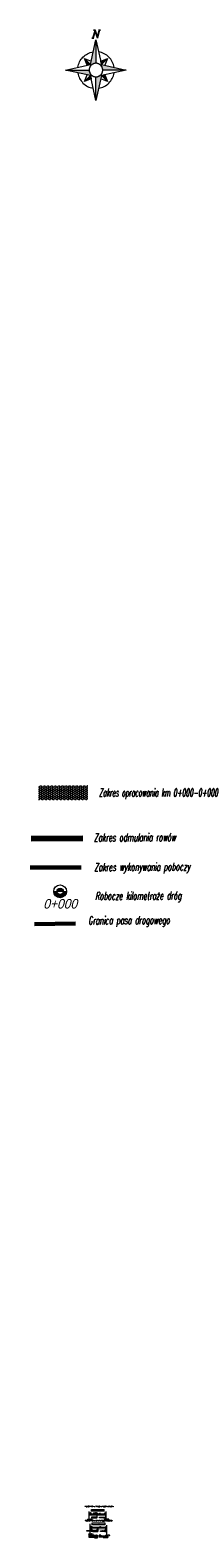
# Model space of a CAD drawing. Extents: x -10358610 to 7437971, y 5523490 to 18957197.
# Tile 3 of 3: x 7429715 to 7429766, y 5529304 to 5529776. Entities that reach past the tile are written whole.
import ezdxf

# ---------------------------------------------------------------- set-up
doc = ezdxf.new("R2010")
doc.units = 0
doc.linetypes.add('219-500', pattern=[0])
for name, color, linetype, lineweight in [('- droga', 23, 'Continuous', 40), ('22_KM_OPIS', 7, 'Continuous', 15), ('__K_PS_Tabelka', 7, 'Continuous', 20), ('_KK_Wymiary', 2, 'Continuous', 15), ('Konstrukcyjna', 7, 'Continuous', 13), ('Kreskowanie', 251, 'Continuous', 5), ('Kreskowanie_Żwir', 200, 'Continuous', 5), ('Opisy', 8, 'Continuous', 18), ('Wymiary', 250, 'Continuous', 15)]:
    doc.layers.add(name, color=color, linetype=linetype, lineweight=lineweight)
doc.layers.add('219-działka ewidencyjna', color=7, linetype='Continuous')
doc.layers.add('Pieczątka na wyrysie', color=7, linetype='Continuous')
doc.styles.add('ARIAL', font='arial.ttf', dxfattribs={"width": 0.9, "oblique": 15})
doc.styles.add('Romans_normalny', font='romans.shx', dxfattribs={"width": 0.5})
doc.styles.get("Standard").update_dxf_attribs({"font": 'simplex.shx'})
doc.styles.add('Style-ENGINEERING', font='ENGINEERING.shx')
doc.styles.add('Style-romans', font='romans.shx')
doc.dimstyles.get("Standard").update_dxf_attribs({"dimtxt": 0.18, "dimasz": 0.18, "dimexe": 0.18, "dimexo": 0.0625, "dimgap": 0.09, "dimtad": 0, "dimtih": 1, "dimtoh": 1, "dimdec": 4, "dimzin": 0, "dimdsep": 46, "dimtxsty": 'Standard', "dimcen": 0.09, "dimadec": 0, "dimazin": 0, "dimtfac": 1, "dimtdec": 4, "dimtofl": 0, "dimtmove": 0, "dimatfit": 3, "dimfxl": 1, "dimtolj": 1, "dimtzin": 0, "dimarcsym": 0})

# ---------------------------------------------------------------- blocks, each defined once
blk = doc.blocks.new('A$C799B6814')
at = {"layer": 'Pieczątka na wyrysie', "linetype": 'Continuous', "lineweight": 13}
for points in [[(0, 0), (0, -7.38), (0, -7.38), (-0.42, -7.42), (-0.42, -7.42), (-0.81, -7.54), (-0.81, -7.54), (-1.18, -7.73), (-1.18, -7.73), (-1.5, -8), (-1.5, -8), (-1.74, -7.76), (-1.74, -7.76)], [(-1.25, 0.5), (-0.62, 0.5), (-0.62, 0.5), (-0.62, 0.45), (-0.62, 0.45), (-1.25, 0.45), (-1.25, 0.45)], [(-0.93, 0.5), (-0.3, 3), (-0.3, 3), (0.43, 0.86), (0.43, 0.86), (0.97, 3), (0.97, 3), (1.06, 3), (1.06, 3), (0.43, 0.5), (0.43, 0.5), (-0.3, 2.64), (-0.3, 2.64), (-0.84, 0.5), (-0.84, 0.5)], [(-0.75, 3), (-0.12, 3), (-0.12, 3), (-0.12, 2.95), (-0.12, 2.95), (-0.75, 2.95), (-0.75, 2.95)], [(0.75, 3), (1.38, 3), (1.38, 3), (1.38, 2.95), (1.38, 2.95), (0.75, 2.95), (0.75, 2.95)], [(-3.62, -5.88), (-1.74, -7.76), (-1.74, -7.76), (-2.75, -7.99), (-2.75, -7.99)], [(9.5, -9.5), (2.12, -9.5), (2.12, -9.5), (2.08, -9.08), (2.08, -9.08), (1.96, -8.69), (1.96, -8.69), (1.77, -8.32), (1.77, -8.32), (1.5, -8), (1.5, -8), (1.74, -7.76), (1.74, -7.76)], [(3.62, -5.88), (1.74, -7.76), (1.74, -7.76), (1.51, -6.75), (1.51, -6.75)], [(-9.5, -9.5), (-2.12, -9.5), (-2.12, -9.5), (-2.08, -9.92), (-2.08, -9.92), (-1.96, -10.31), (-1.96, -10.31), (-1.77, -10.68), (-1.77, -10.68), (-1.5, -11), (-1.5, -11), (-1.74, -11.24), (-1.74, -11.24)], [(-3.62, -13.12), (-1.74, -11.24), (-1.74, -11.24), (-1.51, -12.25), (-1.51, -12.25)], [(0, -19), (0, -11.62), (0, -11.62), (0.42, -11.58), (0.42, -11.58), (0.81, -11.46), (0.81, -11.46), (1.18, -11.27), (1.18, -11.27), (1.5, -11), (1.5, -11), (1.74, -11.24), (1.74, -11.24)], [(3.62, -13.12), (1.74, -11.24), (1.74, -11.24), (2.75, -11.01), (2.75, -11.01)]]:
    blk.add_hatch(color=7, dxfattribs=at).paths.add_polyline_path(points)
at = {"layer": 'Pieczątka na wyrysie', "color": 252, "linetype": 'Continuous', "lineweight": 13, "flags": 128}
for points in [[(0, 0), (0, -7.38), (0, -7.38), (-0.42, -7.42), (-0.42, -7.42), (-0.81, -7.54), (-0.81, -7.54), (-1.18, -7.73), (-1.18, -7.73), (-1.5, -8), (-1.5, -8), (-1.74, -7.76), (-1.74, -7.76), (0, 0)], [(0, 0), (0, -7.38), (-0.42, -7.42), (-0.81, -7.54), (-1.18, -7.73), (-1.5, -8), (-1.74, -7.76)], [(-1.25, 0.5), (-0.62, 0.5), (-0.62, 0.45), (-1.25, 0.45)], [(-1.25, 0.5), (-0.62, 0.5), (-0.62, 0.5), (-0.62, 0.45), (-0.62, 0.45), (-1.25, 0.45), (-1.25, 0.45)], [(-0.93, 0.5), (-0.3, 3), (-0.3, 3), (0.43, 0.86), (0.43, 0.86), (0.97, 3), (0.97, 3), (1.06, 3), (1.06, 3), (0.43, 0.5), (0.43, 0.5), (-0.3, 2.64), (-0.3, 2.64), (-0.84, 0.5), (-0.84, 0.5), (-0.93, 0.5)], [(-0.93, 0.5), (-0.3, 3), (0.43, 0.86), (0.97, 3), (1.06, 3), (0.43, 0.5), (-0.3, 2.64), (-0.84, 0.5)], [(-0.75, 3), (-0.12, 3), (-0.12, 2.95), (-0.75, 2.95)], [(-0.75, 3), (-0.12, 3), (-0.12, 3), (-0.12, 2.95), (-0.12, 2.95), (-0.75, 2.95), (-0.75, 2.95), (-0.75, 3)], [(0.75, 3), (1.38, 3), (1.38, 2.95), (0.75, 2.95)], [(0.75, 3), (1.38, 3), (1.38, 3), (1.38, 2.95), (1.38, 2.95), (0.75, 2.95), (0.75, 2.95), (0.75, 3)], [(-3.62, -5.88), (-1.74, -7.76), (-1.74, -7.76), (-2.75, -7.99), (-2.75, -7.99), (-3.62, -5.88)], [(-3.62, -5.88), (-1.74, -7.76), (-2.75, -7.99)], [(2.12, -9.5), (2.12, -9.38), (2.11, -9.25), (2.09, -9.13), (2.07, -9.01), (2.03, -8.89), (1.99, -8.77), (1.95, -8.65), (1.89, -8.54), (1.83, -8.43), (1.77, -8.32), (1.7, -8.22), (1.62, -8.12), (1.54, -8.03), (1.45, -7.94), (1.35, -7.86), (1.25, -7.79), (1.15, -7.71), (1.04, -7.65), (0.93, -7.59), (0.82, -7.54), (0.7, -7.5), (0.58, -7.46), (0.46, -7.43), (0.34, -7.4), (0.22, -7.39), (0.09, -7.38), (-0.03, -7.38), (-0.16, -7.38), (-0.28, -7.39), (-0.4, -7.41), (-0.53, -7.44), (-0.65, -7.48), (-0.76, -7.52), (-0.88, -7.57), (-0.99, -7.62), (-1.1, -7.68), (-1.2, -7.75), (-1.3, -7.82), (-1.4, -7.9), (-1.49, -7.99), (-1.58, -8.08), (-1.66, -8.17), (-1.73, -8.27), (-1.8, -8.38), (-1.87, -8.48), (-1.92, -8.59), (-1.97, -8.71), (-2.02, -8.83), (-2.05, -8.95), (-2.08, -9.07), (-2.1, -9.19), (-2.12, -9.31), (-2.12, -9.44), (-2.12, -9.56), (-2.12, -9.69), (-2.1, -9.81), (-2.08, -9.93), (-2.05, -10.06), (-2.02, -10.18), (-1.97, -10.29), (-1.92, -10.41), (-1.87, -10.52), (-1.8, -10.62), (-1.73, -10.73), (-1.66, -10.83), (-1.58, -10.92), (-1.49, -11.01), (-1.4, -11.1), (-1.3, -11.18), (-1.2, -11.25), (-1.1, -11.32), (-0.99, -11.38), (-0.88, -11.44), (-0.76, -11.48), (-0.65, -11.52), (-0.53, -11.56), (-0.4, -11.59), (-0.28, -11.61), (-0.16, -11.62), (-0.03, -11.62), (0.09, -11.62), (0.22, -11.61), (0.34, -11.6), (0.46, -11.57), (0.58, -11.54), (0.7, -11.5), (0.82, -11.46), (0.93, -11.41), (1.04, -11.35), (1.15, -11.29), (1.25, -11.21), (1.35, -11.14), (1.45, -11.06), (1.54, -10.97), (1.62, -10.88), (1.7, -10.78), (1.77, -10.68), (1.83, -10.57), (1.89, -10.46), (1.95, -10.35), (1.99, -10.23), (2.03, -10.12), (2.07, -9.99), (2.09, -9.87), (2.11, -9.75), (2.12, -9.62)], [(9.5, -9.5), (2.12, -9.5), (2.12, -9.5), (2.08, -9.08), (2.08, -9.08), (1.96, -8.69), (1.96, -8.69), (1.77, -8.32), (1.77, -8.32), (1.5, -8), (1.5, -8), (1.74, -7.76), (1.74, -7.76), (9.5, -9.5)], [(3.62, -5.88), (1.74, -7.76), (1.74, -7.76), (1.51, -6.75), (1.51, -6.75), (3.62, -5.88)], [(3.62, -5.88), (1.74, -7.76), (1.51, -6.75)], [(-9.5, -9.5), (-2.12, -9.5), (-2.12, -9.5), (-2.08, -9.92), (-2.08, -9.92), (-1.96, -10.31), (-1.96, -10.31), (-1.77, -10.68), (-1.77, -10.68), (-1.5, -11), (-1.5, -11), (-1.74, -11.24), (-1.74, -11.24), (-9.5, -9.5)], [(-9.5, -9.5), (-2.12, -9.5), (-2.08, -9.92), (-1.96, -10.31), (-1.77, -10.68), (-1.5, -11), (-1.74, -11.24)], [(-3.62, -13.12), (-1.74, -11.24), (-1.74, -11.24), (-1.51, -12.25), (-1.51, -12.25), (-3.62, -13.12)], [(-3.62, -13.12), (-1.74, -11.24), (-1.51, -12.25)], [(0, -19), (0, -11.62), (0, -11.62), (0.42, -11.58), (0.42, -11.58), (0.81, -11.46), (0.81, -11.46), (1.18, -11.27), (1.18, -11.27), (1.5, -11), (1.5, -11), (1.74, -11.24), (1.74, -11.24), (0, -19)], [(3.62, -13.12), (1.74, -11.24), (1.74, -11.24), (2.75, -11.01), (2.75, -11.01), (3.62, -13.12)], [(3.62, -13.12), (1.74, -11.24), (2.75, -11.01)]]:
    blk.add_lwpolyline(points, close=True, dxfattribs=at)
for points in [[(-1.74, -7.76), (0, 0), (1.74, -7.76)], [(-0.93, 0.5), (-0.3, 3)], [(-5.68, -8.6), (-5.59, -8.16), (-5.47, -7.72), (-5.31, -7.3), (-5.12, -6.89), (-4.9, -6.5), (-4.65, -6.12), (-4.37, -5.77), (-4.07, -5.44), (-3.74, -5.13), (-3.38, -4.85), (-3, -4.6), (-2.61, -4.38), (-2.2, -4.19), (-1.78, -4.03), (-1.34, -3.91), (-0.9, -3.82)], [(5.68, -8.6), (5.59, -8.16), (5.47, -7.72), (5.31, -7.3), (5.12, -6.89), (4.9, -6.5), (4.65, -6.12), (4.37, -5.77), (4.07, -5.44), (3.74, -5.13), (3.38, -4.85), (3, -4.6), (2.61, -4.38), (2.2, -4.19), (1.78, -4.03), (1.34, -3.91), (0.9, -3.82)], [(-1.74, -11.24), (-9.5, -9.5), (-1.74, -7.76)], [(-3.62, -5.88), (-1.51, -6.75)], [(1.74, -7.76), (9.5, -9.5), (1.74, -11.24)], [(3.62, -5.88), (2.75, -7.99)], [(-5.68, -10.4), (-5.59, -10.84), (-5.47, -11.28), (-5.31, -11.7), (-5.12, -12.11), (-4.9, -12.5), (-4.65, -12.88), (-4.37, -13.24), (-4.07, -13.57), (-3.74, -13.87), (-3.38, -14.15), (-3, -14.4), (-2.61, -14.62), (-2.2, -14.81), (-1.78, -14.97), (-1.34, -15.09), (-0.9, -15.18)], [(-3.62, -13.12), (-2.75, -11.01)], [(1.74, -11.24), (0, -19), (-1.74, -11.24)], [(0.9, -15.18), (1.34, -15.09), (1.78, -14.97), (2.2, -14.81), (2.61, -14.62), (3, -14.4), (3.38, -14.15), (3.74, -13.87), (4.07, -13.57), (4.37, -13.24), (4.65, -12.88), (4.9, -12.5), (5.12, -12.11), (5.31, -11.7), (5.47, -11.28), (5.59, -10.84), (5.68, -10.4)], [(3.62, -13.12), (1.51, -12.25)]]:
    blk.add_lwpolyline(points, dxfattribs=at)
blk = doc.blocks.new('_ClosedBlank')
at = {"color": 0, "linetype": 'ByBlock', "lineweight": -2}
for p, q in [((-1, 0.2), (0, 0)), ((-1, 0.2), (-1, -0.2)), ((0, 0), (-1, -0.2))]:
    blk.add_line(p, q, dxfattribs=at)
blk = doc.blocks.new('*D90')
at = {"layer": 'Defpoints', "color": 0, "lineweight": 25, "transparency": 16777216}
for p in [(7429734.17, 5529307.25), (7429738.17, 5529308.06), (7429738.17, 5529307.17)]:
    blk.add_point(p, dxfattribs=at)
at = {"layer": 'Wymiary', "color": 7, "lineweight": 9, "transparency": 16777216}
for p, q in [((7429734.17, 5529307.86), (7429734.17, 5529308.19)), ((7429734.27, 5529308.06), (7429738.07, 5529308.06)), ((7429738.17, 5529307.86), (7429738.17, 5529308.19))]:
    blk.add_line(p, q, dxfattribs=at)
at = {"layer": 'Wymiary', "color": 7, "lineweight": 9, "transparency": 16777216, "xscale": 0.1, "yscale": 0.1, "zscale": 0.1, "rotation": 180}
blk.add_blockref('_ClosedBlank', (7429734.17, 5529308.06), dxfattribs=at)
at = {"layer": 'Wymiary', "color": 7, "lineweight": 9, "transparency": 16777216, "xscale": 0.1, "yscale": 0.1, "zscale": 0.1}
blk.add_blockref('_ClosedBlank', (7429738.17, 5529308.06), dxfattribs=at)
at = {"layer": 'Wymiary', "transparency": 16777216, "insert": (7429736.17, 5529308.21), "char_height": 0.1, "attachment_point": 5, "style": 'Style-ENGINEERING'}
blk.add_mtext('\\A1;3.00-4.00', dxfattribs=at)
blk = doc.blocks.new('*D91')
at = {"layer": 'Defpoints', "color": 0, "lineweight": 25, "transparency": 16777216}
for p in [(7429734.17, 5529308.39), (7429734.17, 5529307.25), (7429738.17, 5529307.17)]:
    blk.add_point(p, dxfattribs=at)
at = {"layer": 'Wymiary', "color": 7, "lineweight": 9, "transparency": 16777216}
for p, q in [((7429734.17, 5529308.19), (7429734.17, 5529308.52)), ((7429738.07, 5529308.39), (7429734.27, 5529308.39)), ((7429738.17, 5529308.19), (7429738.17, 5529308.52))]:
    blk.add_line(p, q, dxfattribs=at)
at = {"layer": 'Wymiary', "color": 7, "lineweight": 9, "transparency": 16777216, "xscale": 0.1, "yscale": 0.1, "zscale": 0.1, "rotation": 180}
blk.add_blockref('_ClosedBlank', (7429734.17, 5529308.39), dxfattribs=at)
at = {"layer": 'Wymiary', "color": 7, "lineweight": 9, "transparency": 16777216, "xscale": 0.1, "yscale": 0.1, "zscale": 0.1}
blk.add_blockref('_ClosedBlank', (7429738.17, 5529308.39), dxfattribs=at)
at = {"layer": 'Wymiary', "transparency": 16777216, "insert": (7429736.17, 5529308.56), "char_height": 0.1, "attachment_point": 5, "style": 'Style-ENGINEERING'}
blk.add_mtext('\\A1;{\\Fengineering|c238;jezdnia}', dxfattribs=at)
blk = doc.blocks.new('*D88')
at = {"layer": 'Defpoints', "color": 0, "lineweight": 25, "transparency": 16777216}
for p in [(7429733.91, 5529311.47), (7429737.91, 5529312.29), (7429737.91, 5529311.39)]:
    blk.add_point(p, dxfattribs=at)
at = {"layer": 'Wymiary', "color": 7, "lineweight": 9, "transparency": 16777216}
for p, q in [((7429733.91, 5529312.09), (7429733.91, 5529312.41)), ((7429734.01, 5529312.29), (7429737.81, 5529312.29)), ((7429737.91, 5529312.09), (7429737.91, 5529312.41))]:
    blk.add_line(p, q, dxfattribs=at)
at = {"layer": 'Wymiary', "color": 7, "lineweight": 9, "transparency": 16777216, "xscale": 0.1, "yscale": 0.1, "zscale": 0.1, "rotation": 180}
blk.add_blockref('_ClosedBlank', (7429733.91, 5529312.29), dxfattribs=at)
at = {"layer": 'Wymiary', "color": 7, "lineweight": 9, "transparency": 16777216, "xscale": 0.1, "yscale": 0.1, "zscale": 0.1}
blk.add_blockref('_ClosedBlank', (7429737.91, 5529312.29), dxfattribs=at)
at = {"layer": 'Wymiary', "transparency": 16777216, "insert": (7429735.91, 5529312.44), "char_height": 0.1, "attachment_point": 5, "style": 'Style-ENGINEERING'}
blk.add_mtext('\\A1;3.00-4.00', dxfattribs=at)
blk = doc.blocks.new('*D89')
at = {"layer": 'Defpoints', "color": 0, "lineweight": 25, "transparency": 16777216}
for p in [(7429733.91, 5529312.62), (7429733.91, 5529311.47), (7429737.91, 5529311.39)]:
    blk.add_point(p, dxfattribs=at)
at = {"layer": 'Wymiary', "color": 7, "lineweight": 9, "transparency": 16777216}
for p, q in [((7429733.91, 5529312.42), (7429733.91, 5529312.74)), ((7429737.81, 5529312.62), (7429734.01, 5529312.62)), ((7429737.91, 5529312.42), (7429737.91, 5529312.74))]:
    blk.add_line(p, q, dxfattribs=at)
at = {"layer": 'Wymiary', "color": 7, "lineweight": 9, "transparency": 16777216, "xscale": 0.1, "yscale": 0.1, "zscale": 0.1, "rotation": 180}
blk.add_blockref('_ClosedBlank', (7429733.91, 5529312.62), dxfattribs=at)
at = {"layer": 'Wymiary', "color": 7, "lineweight": 9, "transparency": 16777216, "xscale": 0.1, "yscale": 0.1, "zscale": 0.1}
blk.add_blockref('_ClosedBlank', (7429737.91, 5529312.62), dxfattribs=at)
at = {"layer": 'Wymiary', "transparency": 16777216, "insert": (7429735.91, 5529312.78), "char_height": 0.1, "attachment_point": 5, "style": 'Style-ENGINEERING'}
blk.add_mtext('\\A1;{\\Fengineering|c238;jezdnia}', dxfattribs=at)
blk = doc.blocks.new('km')
at = {"layer": '22_KM_OPIS'}
for points in [[(0, 0.5, 0.414214), (-0.5, 0, 0.414214), (0, -0.5)], [(0, 1), (0, 0.5, -0.414214), (0.5, 0, -0.414214), (0, -0.5), (0, -1, 0.414214), (1, 0, 0.414214)]]:
    blk.add_hatch(color=256, dxfattribs=at).paths.add_polyline_path(points)
blk.add_line((0, -1), (0, 1), dxfattribs=at)
for radius in [1, 0.5]:
    blk.add_circle((0, 0), radius, dxfattribs=at)

msp = doc.modelspace()

# ---------------------------------------------------------------- hatches: boundary and pattern name
at = {"layer": 'Kreskowanie'}
h = msp.add_hatch(color=251, dxfattribs=at)
h.dxf.hatch_style = 1
h.paths.add_polyline_path([(7429734.166, 5529307.247), (7429734.126, 5529307.207), (7429738.207, 5529307.126), (7429738.166, 5529307.167)])
at = {"layer": 'Kreskowanie_Żwir', "transparency": 33554559}
h = msp.add_hatch(dxfattribs=at)
h.set_pattern_fill('HONEYCOMB', color=256, scale=0.2)
h.set_pattern_definition([(360, (-7447127.23188, -5517622.5293), (0.5715, 0.3299556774), [0.381, -0.762]), (120, (-7447127.23188, -5517622.5293), (-0.5714999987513, 0.329955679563), [0.381, -0.762]), (60, (-7447127.23188, -5517622.5293), (1.2487e-09, 0.659911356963), [-0.762, 0.381])])
h.paths.add_polyline_path([(7429732.804, 5529534.977), (7429732.804, 5529539.395), (7429717.333, 5529539.395), (7429717.333, 5529534.977)])
at = {"layer": 'Opisy', "true_color": 0x636466, "transparency": 33554559}
h = msp.add_hatch(color=251, dxfattribs=at)
h.dxf.hatch_style = 1
h.paths.add_polyline_path([(7429735.834, 5529311.415), (7429735.831, 5529311.411), (7429735.838, 5529311.406)])
h.paths.add_polyline_path([(7429735.831, 5529311.411), (7429735.829, 5529311.408), (7429735.838, 5529311.406)])

# ---------------------------------------------------------------- linework, layer by layer
at = {"layer": '- droga', "color": 114, "lineweight": 80, "true_color": 0x139b48, "flags": 128}
msp.add_lwpolyline([(7429715.072, 5529522.938), (7429731.216, 5529523.027)], dxfattribs=at)
at = {"layer": '219-działka ewidencyjna', "color": 244, "linetype": '219-500', "lineweight": 60, "true_color": 0x991b1e, "flags": 128}
msp.add_lwpolyline([(7429716.112, 5529496.083), (7429728.888, 5529496.255)], dxfattribs=at)
at = {"layer": 'Konstrukcyjna', "lineweight": 0}
for p, q in [((7429733.915, 5529311.471), (7429733.415, 5529311.461)), ((7429733.759, 5529311.318), (7429733.418, 5529311.311)), ((7429733.915, 5529311.471), (7429733.445, 5529311.011)), ((7429737.915, 5529311.391), (7429738.415, 5529311.381)), ((7429737.915, 5529311.391), (7429738.404, 5529310.912)), ((7429738.071, 5529311.238), (7429738.412, 5529311.231)), ((7429734.166, 5529307.247), (7429733.666, 5529307.237)), ((7429734.01, 5529307.093), (7429733.669, 5529307.087)), ((7429734.166, 5529307.247), (7429733.696, 5529306.786)), ((7429738.166, 5529307.167), (7429738.666, 5529307.157)), ((7429738.166, 5529307.167), (7429738.655, 5529306.687)), ((7429738.322, 5529307.013), (7429738.663, 5529307.007))]:
    msp.add_line(p, q, dxfattribs=at)
at = {"layer": 'Konstrukcyjna', "color": 244, "true_color": 0x991b1e, "flags": 128}
for points in [[(7429733.258, 5529309.896), (7429733.258, 5529312.039)], [(7429738.529, 5529309.844), (7429738.529, 5529312.039)], [(7429733.475, 5529305.098), (7429733.475, 5529308.225)], [(7429738.779, 5529304.687), (7429738.779, 5529307.815)]]:
    msp.add_lwpolyline(points, dxfattribs=at)
at = {"layer": 'Konstrukcyjna', "lineweight": 0}
for points in [[(7429733.415, 5529311.461), (7429733.418, 5529311.311)], [(7429738.415, 5529311.381), (7429738.412, 5529311.231)], [(7429733.666, 5529307.237), (7429733.669, 5529307.087)], [(7429738.666, 5529307.157), (7429738.663, 5529307.007)]]:
    msp.add_lwpolyline(points, dxfattribs=at)
at = {"layer": 'Konstrukcyjna', "lineweight": 0, "flags": 128}
for points in [[(7429733.445, 5529311.011), (7429738.404, 5529310.912)], [(7429733.825, 5529311.383), (7429738.008, 5529311.3)], [(7429733.875, 5529311.432), (7429737.956, 5529311.351)], [(7429733.915, 5529311.471), (7429737.915, 5529311.391)], [(7429733.696, 5529306.786), (7429738.655, 5529306.687)], [(7429734.076, 5529307.158), (7429738.259, 5529307.075)], [(7429734.126, 5529307.207), (7429738.207, 5529307.126)], [(7429734.166, 5529307.247), (7429738.166, 5529307.167)]]:
    msp.add_lwpolyline(points, dxfattribs=at)
at = {"layer": 'Opisy', "color": 7, "lineweight": 0, "flags": 128}
for points in [[(7429733.823, 5529311.532), (7429733.309, 5529311.522), (7429733.5, 5529311.59), (7429733.502, 5529311.526)], [(7429736.202, 5529311.452), (7429736.716, 5529311.442), (7429736.525, 5529311.51), (7429736.524, 5529311.446)], [(7429738.007, 5529311.452), (7429738.521, 5529311.442), (7429738.329, 5529311.51), (7429738.328, 5529311.446)], [(7429734.074, 5529307.307), (7429733.56, 5529307.297), (7429733.751, 5529307.365), (7429733.752, 5529307.301)], [(7429736.453, 5529307.227), (7429736.967, 5529307.217), (7429736.776, 5529307.285), (7429736.774, 5529307.221)], [(7429738.258, 5529307.227), (7429738.772, 5529307.217), (7429738.58, 5529307.285), (7429738.579, 5529307.221)]]:
    msp.add_lwpolyline(points, dxfattribs=at)
at = {"layer": 'Opisy'}
for points in [[(7429735.65, 5529310.269), (7429733.96, 5529310.265), (7429733.956, 5529310.089), (7429735.65, 5529310.089), (7429735.65, 5529310.089)], [(7429735.65, 5529311.433), (7429735.65, 5529310.089)], [(7429738.313, 5529311.399), (7429738.313, 5529310.085), (7429736.477, 5529310.085), (7429736.477, 5529310.26)], [(7429736.477, 5529310.26), (7429737.91, 5529310.26), (7429738.313, 5529310.258)], [(7429738.313, 5529310.431), (7429738.313, 5529310.085)], [(7429733.823, 5529307.24), (7429733.823, 5529305.926), (7429732.469, 5529305.926), (7429732.469, 5529306.098)], [(7429732.469, 5529306.101), (7429733.823, 5529306.101)], [(7429733.095, 5529304.914), (7429733.095, 5529303.996)], [(7429733.599, 5529304.914), (7429733.095, 5529304.914)], [(7429733.095, 5529304.482), (7429735.858, 5529304.482)], [(7429733.095, 5529304.306), (7429735.858, 5529304.306)], [(7429733.095, 5529304.158), (7429735.858, 5529304.158)], [(7429733.095, 5529303.996), (7429735.858, 5529303.996)], [(7429733.095, 5529303.996), (7429735.858, 5529303.996)], [(7429733.095, 5529303.996), (7429735.858, 5529303.996)], [(7429733.599, 5529304.914), (7429733.599, 5529304.482)], [(7429733.599, 5529304.698), (7429735.858, 5529304.698)], [(7429734.226, 5529306.271), (7429733.823, 5529306.271)], [(7429734.226, 5529306.271), (7429734.226, 5529305.926)], [(7429735.481, 5529306.045), (7429734.321, 5529306.045), (7429734.321, 5529305.865), (7429735.901, 5529305.865), (7429735.901, 5529306.225), (7429735.481, 5529306.225), (7429735.481, 5529305.865)], [(7429734.922, 5529303.996), (7429734.922, 5529303.834)], [(7429735.426, 5529304.482), (7429735.426, 5529303.996)], [(7429735.858, 5529304.698), (7429735.858, 5529303.834)], [(7429735.901, 5529307.209), (7429735.901, 5529305.865)], [(7429736.347, 5529304.704), (7429736.347, 5529304.11)], [(7429736.851, 5529304.704), (7429736.347, 5529304.704)], [(7429736.347, 5529304.272), (7429739.09, 5529304.272)], [(7429736.347, 5529304.11), (7429739.09, 5529304.11)], [(7429738.564, 5529307.175), (7429738.564, 5529305.86), (7429736.806, 5529305.86), (7429736.807, 5529306.036)], [(7429736.807, 5529306.036), (7429738.161, 5529306.036), (7429738.161, 5529306.206)], [(7429736.851, 5529304.704), (7429736.851, 5529304.272)], [(7429736.851, 5529304.488), (7429738.673, 5529304.488)], [(7429737.621, 5529304.11), (7429737.621, 5529303.947)], [(7429737.621, 5529303.947), (7429739.09, 5529303.947)], [(7429738.564, 5529306.206), (7429738.161, 5529306.206)], [(7429738.564, 5529306.206), (7429738.564, 5529305.86)], [(7429734.922, 5529303.834), (7429735.858, 5529303.834)]]:
    msp.add_lwpolyline(points, dxfattribs=at)
at = {"layer": 'Opisy', "flags": 128}
for points in [[(7429735.642, 5529311.561), (7429735.838, 5529311.406), (7429735.834, 5529311.415), (7429735.829, 5529311.408), (7429735.838, 5529311.406)], [(7429737.91, 5529310.085), (7429738.313, 5529310.085)], [(7429733.823, 5529305.926), (7429734.226, 5529305.926)], [(7429738.161, 5529305.86), (7429738.564, 5529305.86)]]:
    msp.add_lwpolyline(points, dxfattribs=at)
at = {"layer": 'Opisy', "lineweight": 15, "flags": 128}
for points in [[(7429738.673, 5529304.488), (7429738.673, 5529303.947)], [(7429739.09, 5529304.272), (7429739.09, 5529303.947)]]:
    msp.add_lwpolyline(points, dxfattribs=at)
at = {"layer": 'Wymiary', "color": 2, "lineweight": 60, "true_color": 0xf1eb1f, "flags": 128}
msp.add_lwpolyline([(7429714.742, 5529513.766), (7429730.746, 5529513.854)], dxfattribs=at)

# ---------------------------------------------------------------- block references
at = {"layer": '22_KM_OPIS', "color": 7, "linetype": 'Continuous', "lineweight": 15, "xscale": 2, "yscale": 2, "zscale": 2, "rotation": 270.205834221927}
msp.add_blockref('km', (7429724.123, 5529506.333), dxfattribs=at)
at = {"layer": '_KK_Wymiary'}
msp.add_blockref('A$C799B6814', (7429735.338, 5529773.083), dxfattribs=at)

# ---------------------------------------------------------------- texts
at = {"layer": '22_KM_OPIS', "color": 7, "linetype": 'Continuous', "lineweight": 15, "insert": (7429724.132, 5529503.933), "char_height": 3, "attachment_point": 2, "rotation": 0.20583, "style": 'ARIAL'}
msp.add_mtext('{\\C256;0+000}', dxfattribs=at)
at = {"layer": '__K_PS_Tabelka', "color": 7, "style": 'Romans_normalny', "oblique": 10, "width": 0.5}
msp.add_text('Zakres opracowania km 0+000-0+000', height=2.5, dxfattribs=at).set_placement((7429736.274, 5529535.999))
for s, p in [('Zakres odmulania rowów ', (7429734.715, 5529521.922)), ('Zakres wykonywania poboczy', (7429734.766, 5529512.676)), ('Robocze kilometraże dróg ', (7429735.078, 5529503.626)), ('Granica pasa drogowego', (7429732.908, 5529495.97))]:
    msp.add_text(s, height=2.5, rotation=0.31526, dxfattribs=at).set_placement(p)
at = {"layer": 'Opisy', "color": 7, "lineweight": 30, "style": 'Style-romans', "oblique": 15, "width": 0.75}
for s, p in [('PRZEKRÓJ TYPOWY - ISTNIEJĄCA NAWIERZCHNIA ASFALTOWA', (7429731.829, 5529313.557)), ('PRZEKRÓJ TYPOWY - REMONT NAWIERZCHNI ASFALTOWEJ', (7429731.906, 5529309.08))]:
    msp.add_text(s, height=0.25, dxfattribs=at).set_placement(p)
at = {"layer": 'Opisy', "color": 244, "lineweight": 30, "true_color": 0x991b1e, "style": 'Style-romans', "oblique": 15, "width": 0.75}
for p in [(7429732.747, 5529309.617), (7429738.017, 5529309.617), (7429732.964, 5529304.985), (7429738.268, 5529304.574)]:
    msp.add_text('GRANICA PASA DROGOWEGO', height=0.0864, dxfattribs=at).set_placement(p)
at = {"layer": 'Opisy', "color": 7, "lineweight": 0, "style": 'Style-romans', "width": 0.7}
for s, rotation, p in [('ist%%%', 1.14576, (7429733.502, 5529311.547)), ('ist%%%', 358.85424, (7429736.291, 5529311.473)), ('ist%%%', 358.85424, (7429738.008, 5529311.473)), ('6-8%%%', 1.14576, (7429733.753, 5529307.322)), ('ist%%%', 358.85424, (7429736.541, 5529307.249)), ('6-8%%%', 358.85424, (7429738.259, 5529307.249))]:
    msp.add_text(s, height=0.1053, rotation=rotation, dxfattribs=at).set_placement(p)
at = {"layer": 'Opisy', "color": 252, "lineweight": 30, "style": 'Style-romans', "oblique": 15, "width": 0.75}
for s, height, p in [('ISTNIEJĄCA KONSTRUKCJA JEZDNI', 0.0864, (7429733.965, 5529310.148)), ('IST. NAW.ASFALTOWA', 0.0864, (7429734.669, 5529311.605)), ('IST. KONSTRUKCJA', 0.0864, (7429735.097, 5529311.178)), ('ISTNIEJĄCA KONSTRUKCJA POBOCZA', 0.0864, (7429736.494, 5529310.136)), ('KONSTRUKCJA POBOCZA', 0.0864, (7429732.498, 5529305.976)), ('KONSTR. REMONTU NAWIERZCHNI', 0.108, (7429733.584, 5529304.527)), ('KONSTRUKCJA JEZDNI', 0.0864, (7429734.394, 5529305.915)), ('IST. KONSTRUKCJA', 0.0864, (7429735.348, 5529306.953)), ('KONSTRUKCJA POBOCZA', 0.0864, (7429736.836, 5529305.911)), ('KONSTR. REMONTU POBOCZA', 0.108, (7429736.855, 5529304.333))]:
    msp.add_text(s, height=height, dxfattribs=at).set_placement(p)
at = {"layer": 'Opisy', "lineweight": 15, "style": 'Style-romans', "width": 0.7}
for s, p in [('W-a ścieralna: AC 11 S', (7429733.135, 5529304.363)), ('W-a wyrównawcza AC ', (7429733.135, 5529304.174)), ('Ist. konstrukcja', (7429733.135, 5529304.038)), ('RAZEM:', (7429734.999, 5529303.877)), ('4cm', (7429735.503, 5529304.363)), ('3cm', (7429735.503, 5529304.174)), ('7 cm', (7429735.505, 5529303.877)), ('Kruszywo łamane/ frez asfaltowy', (7429736.38, 5529304.152)), ('RAZEM:', (7429738.162, 5529303.982)), ('10cm', (7429738.735, 5529304.152)), ('10cm', (7429738.743, 5529303.98))]:
    msp.add_text(s, height=0.0936, dxfattribs=at).set_placement(p)
at = {"layer": 'Opisy', "color": 252, "lineweight": 30, "style": 'Style-romans', "width": 0.75}
for s, height, p in [('A', 0.324, (7429733.208, 5529304.508)), ('B', 0.27, (7429733.929, 5529305.974)), ('A', 0.27, (7429735.55, 5529305.891)), ('B', 0.324, (7429736.472, 5529304.332)), ('B', 0.27, (7429738.267, 5529305.909))]:
    msp.add_text(s, height=height, dxfattribs=at).set_placement(p)

# ---------------------------------------------------------------- dimensions: what is measured, and where the dimension line sits
at = {"layer": 'Wymiary', "color": 18, "true_color": 0x000000}
for base, p1, p2, picture, middle in [((7429733.915, 5529312.617), (7429737.915, 5529311.391), (7429733.915, 5529311.471), '*D89', (7429735.915, 5529312.783)), ((7429734.166, 5529308.392), (7429738.166, 5529307.167), (7429734.166, 5529307.247), '*D91', (7429736.166, 5529308.559))]:
    dim = msp.add_linear_dim(base=base, p1=p1, p2=p2, angle=180, text='{\\Fengineering|c238;jezdnia}', dimstyle='Standard', override={"dimtxt": 0.1, "dimasz": 0.1, "dimexe": 0.125, "dimexo": 0.125, "dimgap": 0.1, "dimtad": 1, "dimtih": 0, "dimtoh": 0, "dimdec": 2, "dimzin": 3, "dimdsep": 0, "dimtxsty": 'Style-ENGINEERING', "dimblk": 'ClosedBlank', "dimclrd": 7, "dimclre": 7, "dimclrt": 256, "dimadec": 4, "dimazin": 3, "dimtdec": 2, "dimtmove": 1, "dimldrblk": 'ClosedBlank', "dimfxl": 0.2, "dimfxlon": 1, "dimfrac": 2, "dimtzin": 11, "dimlwd": 9, "dimlwe": 9}, dxfattribs=at)
    dim.commit()
    dim.dimension.update_dxf_attribs({"geometry": picture, "text_midpoint": middle})
for base, p1, p2, picture, middle in [((7429737.915, 5529312.285), (7429733.915, 5529311.471), (7429737.915, 5529311.391), '*D88', (7429735.915, 5529312.435)), ((7429738.166, 5529308.061), (7429734.166, 5529307.247), (7429738.166, 5529307.167), '*D90', (7429736.166, 5529308.211))]:
    dim = msp.add_linear_dim(base=base, p1=p1, p2=p2, text='3.00-4.00', dimstyle='Standard', override={"dimtxt": 0.1, "dimasz": 0.1, "dimexe": 0.125, "dimexo": 0.125, "dimgap": 0.1, "dimtad": 1, "dimtih": 0, "dimtoh": 0, "dimdec": 2, "dimzin": 3, "dimdsep": 0, "dimtxsty": 'Style-ENGINEERING', "dimblk": 'ClosedBlank', "dimclrd": 7, "dimclre": 7, "dimclrt": 256, "dimadec": 4, "dimazin": 3, "dimtdec": 2, "dimtmove": 1, "dimldrblk": 'ClosedBlank', "dimfxl": 0.2, "dimfxlon": 1, "dimfrac": 2, "dimtzin": 11, "dimlwd": 9, "dimlwe": 9}, dxfattribs=at)
    dim.commit()
    dim.dimension.update_dxf_attribs({"geometry": picture, "text_midpoint": middle})

doc.saveas('drawing.dxf')
